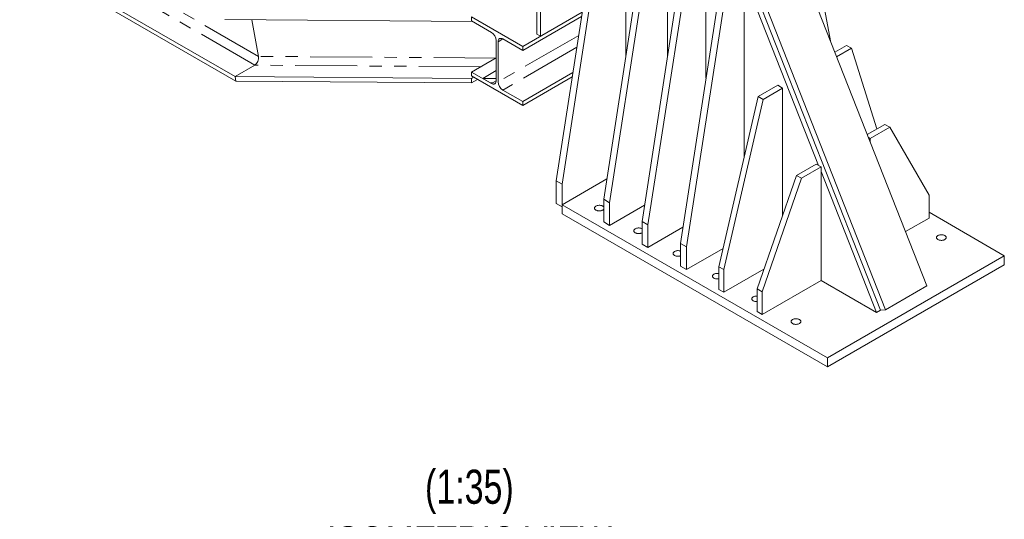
# Model space of a CAD drawing. Header units: millimetres. Extents: x 525 to 29324, y 175 to 20618.
# Tile 96 of 220: x 9707 to 13249, y 7841 to 9638. Entities that reach past the tile are written whole.
import ezdxf

# ---------------------------------------------------------------- set-up
doc = ezdxf.new("R2010")
doc.units = ezdxf.units.MM
doc.linetypes.add('SLD-Centrada-doble', pattern=[12.7, 6.35, -1.27, 1.27, -1.27, 1.27, -1.27])
doc.linetypes.add('SLD-Continua', pattern=[0])
doc.layers.add('COTAS', color=1, linetype='SLD-Continua')
doc.styles.add('SLDTEXTSTYLE6', font='ARIALN.TTF', dxfattribs={"width": 0.87})

msp = doc.modelspace()

# ---------------------------------------------------------------- linework, layer by layer
at = {"color": 7, "linetype": 'SLD-Continua', "lineweight": 18, "ltscale": 35}
for p, q in [((11567.6, 9585.5), (11567.6, 11518.7)), ((11567.6, 9585.5), (11567.6, 11518.7)), ((11567.6, 9585.5), (11567.6, 11518.7)), ((11567.6, 9585.5), (11567.6, 11518.7)), ((11567.6, 9585.5), (11567.6, 11518.7)), ((11567.6, 9585.5), (11567.6, 11518.7)), ((11580, 9578.4), (11580, 11525.8)), ((11580, 9578.4), (11580, 11525.8)), ((11580, 9578.4), (11580, 11525.8)), ((11580, 9578.4), (11580, 11525.8)), ((11580, 9578.4), (11580, 11525.8)), ((11580, 9578.4), (11580, 11525.8)), ((11778, 9968.7), (11636.6, 9058.2)), ((11799.2, 9956.4), (11657.8, 9046)), ((11887.6, 9917.6), (11887.6, 9506.6)), ((11945.9, 9884), (11808, 8991.9)), ((10481.6, 9433.1), (9707.1, 9880.2)), ((10481.6, 9433.1), (9707.1, 9880.2)), ((10481.6, 9433.1), (9707.1, 9880.2)), ((11967.1, 9871.7), (11829.2, 8979.7)), ((12564.9, 9876), (12625.2, 9555.7)), ((10484.5, 9417.1), (9755.7, 9837.9)), ((10484.5, 9417.1), (9755.7, 9837.9)), ((10484.5, 9417.1), (9755.7, 9837.9)), ((12037.8, 9507), (12037.8, 9818.7)), ((12970.1, 8680.5), (12514, 9837.9)), ((12083.8, 9804.4), (11945.9, 8912.3)), ((12105, 9792.1), (11967.1, 8900.1)), ((12580.9, 9113.2), (12333.1, 9742.1)), ((12347.2, 9750.3), (12803.3, 8592.9)), ((12365.5, 9752.2), (12821.6, 8594.8)), ((12221.7, 9724.8), (12083.8, 8832.7)), ((12242.9, 9712.5), (12105, 8820.5)), ((12175.7, 9427.4), (12175.7, 9739.1)), ((12313.6, 9147.1), (12313.6, 9730.9)), ((11335.4, 9631.8), (10444.4, 9638.3)), ((11335.4, 9631.8), (10444.4, 9638.3)), ((11335.4, 9631.8), (10444.4, 9638.3)), ((10542.2, 9637.5), (10566, 9506)), ((10542.2, 9637.5), (10566, 9506)), ((10542.2, 9637.5), (10566, 9506)), ((10566, 9506), (10542.2, 9637.5)), ((10566, 9506), (10542.2, 9637.5)), ((10566, 9506), (10542.2, 9637.5)), ((11516.3, 9541.6), (11332.5, 9647.8)), ((11332.5, 9647.8), (11332.5, 9633.5)), ((11516.3, 9541.6), (11332.5, 9647.8)), ((11332.5, 9647.8), (11332.5, 9633.5)), ((11516.3, 9541.6), (11332.5, 9647.8)), ((11332.5, 9647.8), (11332.5, 9633.5)), ((11332.5, 9647.8), (11332.5, 9633.5)), ((11332.5, 9647.8), (11332.5, 9633.5)), ((11332.5, 9647.8), (11332.5, 9633.5)), ((11332.5, 9633.5), (11403.9, 9592.2)), ((11332.5, 9633.5), (11403.9, 9592.2)), ((11332.5, 9633.5), (11403.9, 9592.2)), ((11332.5, 9633.5), (11335.4, 9631.8)), ((11332.5, 9633.5), (11335.4, 9631.8)), ((11332.5, 9633.5), (11335.4, 9631.8)), ((11730.9, 9665.5), (11516.3, 9541.6)), ((11730.9, 9665.5), (11516.3, 9541.6)), ((11730.9, 9665.5), (11516.3, 9541.6)), ((11728.4, 9649.8), (11516.3, 9527.3)), ((11728.4, 9649.8), (11516.3, 9527.3)), ((11728.4, 9649.8), (11516.3, 9527.3)), ((11730.9, 9665.5), (11580, 9578.4)), ((11730.9, 9665.5), (11580, 9578.4)), ((11730.9, 9665.5), (11580, 9578.4)), ((11730.9, 9665.5), (11580, 9578.4)), ((11730.9, 9665.5), (11580, 9578.4)), ((11730.9, 9665.5), (11580, 9578.4)), ((11420.9, 9562.8), (11420.9, 9418.3)), ((11420.9, 9562.8), (11420.9, 9418.3)), ((11420.9, 9562.8), (11420.9, 9418.3)), ((11444.9, 9568.6), (11516.3, 9527.3)), ((11444.9, 9568.6), (11516.3, 9527.3)), ((11444.9, 9568.6), (11516.3, 9527.3)), ((11580, 9578.4), (11567.6, 9585.5)), ((11580, 9578.4), (11567.6, 9585.5)), ((11580, 9578.4), (11567.6, 9585.5)), ((11580, 9578.4), (11567.6, 9585.5)), ((11580, 9578.4), (11567.6, 9585.5)), ((11580, 9578.4), (11567.6, 9585.5)), ((11428, 9414.2), (11428, 9558.8)), ((11428, 9414.2), (11428, 9558.8)), ((11428, 9414.2), (11428, 9558.8)), ((11516.3, 9527.3), (11516.3, 9541.6)), ((11516.3, 9527.3), (11516.3, 9541.6)), ((11516.3, 9527.3), (11516.3, 9541.6)), ((12681.3, 9545.1), (12639, 9520.7)), ((12699, 9534.9), (12645.5, 9504)), ((12681.3, 9545.1), (12699, 9534.9)), ((12790.4, 9244.7), (12699, 9534.9)), ((11420.9, 9500.8), (11332.5, 9449.7)), ((11420.9, 9500.8), (11332.5, 9449.7)), ((11420.9, 9500.8), (11332.5, 9449.7)), ((10553, 9474.3), (10481.6, 9433.1)), ((10553, 9474.3), (10481.6, 9433.1)), ((10553, 9474.3), (10481.6, 9433.1)), ((10481.6, 9433.1), (10553, 9474.3)), ((10481.6, 9433.1), (10553, 9474.3)), ((10481.6, 9433.1), (10553, 9474.3)), ((10481.6, 9433.1), (10484.5, 9417.1)), ((10481.6, 9433.1), (10484.5, 9417.1)), ((10481.6, 9433.1), (10484.5, 9417.1)), ((11332.5, 9426.9), (10481.6, 9433.1)), ((10484.5, 9417.1), (10481.6, 9433.1)), ((11332.5, 9426.9), (10481.6, 9433.1)), ((10484.5, 9417.1), (10481.6, 9433.1)), ((11332.5, 9426.9), (10481.6, 9433.1)), ((10484.5, 9417.1), (10481.6, 9433.1)), ((11332.5, 9449.7), (11332.5, 9435.5)), ((11403.9, 9408.5), (11332.5, 9449.7)), ((11332.5, 9449.7), (11332.5, 9435.5)), ((11403.9, 9408.5), (11332.5, 9449.7)), ((11332.5, 9449.7), (11332.5, 9435.5)), ((11403.9, 9408.5), (11332.5, 9449.7)), ((11332.5, 9435.5), (11516.3, 9329.3)), ((11332.5, 9435.5), (11516.3, 9329.3)), ((11332.5, 9435.5), (11516.3, 9329.3)), ((11332.5, 9426.9), (11339.9, 9431.2)), ((11332.5, 9426.9), (11339.9, 9431.2)), ((11332.5, 9426.9), (11339.9, 9431.2)), ((11332.5, 9411), (11332.5, 9426.9)), ((11332.5, 9411), (11332.5, 9426.9)), ((11332.5, 9411), (11332.5, 9426.9)), ((11353.7, 9423.2), (11332.5, 9411)), ((11353.7, 9423.2), (11332.5, 9411)), ((11353.7, 9423.2), (11332.5, 9411)), ((11372.5, 9426.6), (11420.9, 9454.6)), ((11372.5, 9426.6), (11420.9, 9454.6)), ((11372.5, 9426.6), (11420.9, 9454.6)), ((11400.5, 9410.5), (11372.5, 9426.6)), ((11420.9, 9426.3), (11372.5, 9426.6)), ((11400.5, 9410.5), (11372.5, 9426.6)), ((11420.9, 9426.3), (11372.5, 9426.6)), ((11400.5, 9410.5), (11372.5, 9426.6)), ((11420.9, 9426.3), (11372.5, 9426.6)), ((11420.9, 9426.3), (11420.9, 9418.3)), ((11420.9, 9426.3), (11420.9, 9418.3)), ((11420.9, 9426.3), (11420.9, 9418.3)), ((11697.1, 9448), (11516.3, 9343.6)), ((11697.1, 9448), (11516.3, 9343.6)), ((11697.1, 9448), (11516.3, 9343.6)), ((11694.7, 9432.3), (11516.3, 9329.3)), ((11694.7, 9432.3), (11516.3, 9329.3)), ((11694.7, 9432.3), (11516.3, 9329.3)), ((11332.5, 9411), (10484.5, 9417.1)), ((11332.5, 9411), (10484.5, 9417.1)), ((11332.5, 9411), (10484.5, 9417.1)), ((11407.3, 9410.5), (11400.5, 9410.5)), ((11407.3, 9410.5), (11400.5, 9410.5)), ((11407.3, 9410.5), (11400.5, 9410.5)), ((11407.3, 9410.5), (11420.9, 9418.3)), ((11420.9, 9418.3), (11407.3, 9410.5)), ((11407.3, 9410.5), (11420.9, 9418.3)), ((11420.9, 9418.3), (11407.3, 9410.5)), ((11407.3, 9410.5), (11420.9, 9418.3)), ((11420.9, 9418.3), (11407.3, 9410.5)), ((12363.1, 9361.4), (12433.8, 9402.2)), ((12380.8, 9351.2), (12451.5, 9392)), ((12433.8, 9402.2), (12451.5, 9392)), ((12451.5, 9392), (12451.5, 8934.8)), ((11516.3, 9343.6), (11444.9, 9384.8)), ((11516.3, 9343.6), (11444.9, 9384.8)), ((11516.3, 9343.6), (11444.9, 9384.8)), ((12221.7, 8749), (12363.1, 9361.4)), ((12239.4, 8738.8), (12380.8, 9351.2)), ((12363.1, 9361.4), (12380.8, 9351.2)), ((11516.3, 9329.3), (11516.3, 9343.6)), ((11516.3, 9329.3), (11516.3, 9343.6)), ((11516.3, 9329.3), (11516.3, 9343.6)), ((12819.2, 9261.4), (12755.6, 9224.7)), ((12836.9, 9251.2), (12766.2, 9210.4)), ((12819.2, 9261.4), (12836.9, 9251.2)), ((12978.3, 9006.2), (12836.9, 9251.2)), ((12759.8, 9214), (12766.2, 9210.4)), ((12766.2, 9210.4), (12766.2, 9197.9)), ((12501, 9077.7), (12571.7, 9118.5)), ((12518.7, 9067.5), (12589.4, 9108.3)), ((12571.7, 9118.5), (12589.4, 9108.3)), ((12589.4, 9108.3), (12589.4, 8700)), ((12359.6, 8669.4), (12501, 9077.7)), ((12377.2, 8659.2), (12518.7, 9067.5)), ((12501, 9077.7), (12518.7, 9067.5)), ((12789.1, 8584.7), (12589.4, 9091.6)), ((11636.6, 9058.2), (11657.8, 9046)), ((11636.6, 9058.2), (11636.6, 8976.6)), ((11819.5, 9065.8), (11657.8, 8972.5)), ((11657.8, 9046), (11657.8, 8964.3)), ((12978.3, 8924.5), (12978.3, 9006.2)), ((11636.6, 8976.6), (11657.8, 8964.3)), ((11657.8, 8972.5), (12612.4, 8421.4)), ((11657.8, 8972.5), (11657.8, 8939.8)), ((11808, 8991.9), (11829.2, 8979.7)), ((11808, 8991.9), (11808, 8910.3)), ((11829.2, 8979.7), (11829.2, 8898)), ((11829.2, 8898), (11954.9, 8970.6)), ((11657.8, 8939.8), (12612.4, 8388.8)), ((13248.8, 8788.8), (12978.3, 8945)), ((11808, 8910.3), (11829.2, 8898)), ((11945.9, 8912.3), (11967.1, 8900.1)), ((11945.9, 8912.3), (11945.9, 8830.7)), ((11967.1, 8900.1), (11967.1, 8818.4)), ((11967.1, 8818.4), (12092.8, 8891)), ((12893.2, 8875.4), (12978.3, 8924.5)), ((11945.9, 8830.7), (11967.1, 8818.4)), ((12083.8, 8832.7), (12105, 8820.5)), ((12083.8, 8832.7), (12083.8, 8751.1)), ((12105, 8820.5), (12105, 8738.8)), ((12105, 8738.8), (12236.9, 8815)), ((12612.4, 8421.4), (13248.8, 8788.8)), ((13248.8, 8788.8), (13248.8, 8756.2)), ((12083.8, 8751.1), (12105, 8738.8)), ((12221.7, 8749), (12239.4, 8738.8)), ((12221.7, 8667.4), (12221.7, 8749)), ((12612.4, 8388.8), (13248.8, 8756.2)), ((12384.3, 8740.8), (12239.4, 8657.2)), ((12239.4, 8657.2), (12239.4, 8738.8)), ((12589.4, 8700), (12377.2, 8577.6)), ((12589.4, 8700), (12789.1, 8584.7)), ((12821.6, 8594.8), (12970.1, 8680.5)), ((12221.7, 8667.4), (12239.4, 8657.2)), ((12359.6, 8669.4), (12377.2, 8659.2)), ((12359.6, 8587.8), (12359.6, 8669.4)), ((12377.2, 8577.6), (12377.2, 8659.2)), ((12359.6, 8587.8), (12377.2, 8577.6)), ((12803.3, 8592.9), (12789.1, 8584.7)), ((12821.6, 8594.8), (12803.3, 8592.9)), ((12612.4, 8421.4), (12612.4, 8388.8))]:
    msp.add_line(p, q, dxfattribs=at)
at = {"color": 8, "linetype": 'SLD-Centrada-doble', "lineweight": 18, "ltscale": 35}
for p, q in [((10566, 9506), (9787.5, 9955.4)), ((10566, 9506), (9787.5, 9955.4)), ((10566, 9506), (9787.5, 9955.4)), ((10553, 9474.3), (9778.5, 9921.4)), ((10553, 9474.3), (9778.5, 9921.4)), ((10553, 9474.3), (9778.5, 9921.4)), ((11717.8, 9581.6), (11428, 9414.2)), ((11717.8, 9581.6), (11428, 9414.2)), ((11717.8, 9581.6), (11428, 9414.2)), ((11444.9, 9568.6), (11428, 9558.8)), ((11444.9, 9568.6), (11428, 9558.8)), ((11444.9, 9568.6), (11428, 9558.8)), ((11711.2, 9538.5), (11444.9, 9384.8)), ((11711.2, 9538.5), (11444.9, 9384.8)), ((11711.2, 9538.5), (11444.9, 9384.8)), ((11419.2, 9499.8), (10566, 9506)), ((11419.2, 9499.8), (10566, 9506)), ((11419.2, 9499.8), (10566, 9506)), ((11364.9, 9468.4), (10553, 9474.3)), ((11364.9, 9468.4), (10553, 9474.3)), ((11364.9, 9468.4), (10553, 9474.3)), ((11420.9, 9418.3), (11403.9, 9408.5)), ((11420.9, 9418.3), (11403.9, 9408.5)), ((11420.9, 9418.3), (11403.9, 9408.5))]:
    msp.add_line(p, q, dxfattribs=at)
at = {"color": 7, "linetype": 'SLD-Continua', "lineweight": 18, "ltscale": 35, "flags": 128}
for points in [[(11428, 9558.8), (11428.1, 9561.2), (11428.5, 9563.5), (11429.2, 9565.5), (11430.2, 9567.3), (11431.5, 9568.7), (11432.9, 9569.8), (11434.6, 9570.5), (11436.4, 9570.8), (11438.4, 9570.8), (11440.5, 9570.4), (11442.7, 9569.7), (11444.9, 9568.6)], [(11428, 9558.8), (11428.1, 9561.2), (11428.5, 9563.5), (11429.2, 9565.5), (11430.2, 9567.3), (11431.5, 9568.7), (11432.9, 9569.8), (11434.6, 9570.5), (11436.4, 9570.8), (11438.4, 9570.8), (11440.5, 9570.4), (11442.7, 9569.7), (11444.9, 9568.6)], [(11428, 9558.8), (11428.1, 9561.2), (11428.5, 9563.5), (11429.2, 9565.5), (11430.2, 9567.3), (11431.5, 9568.7), (11432.9, 9569.8), (11434.6, 9570.5), (11436.4, 9570.8), (11438.4, 9570.8), (11440.5, 9570.4), (11442.7, 9569.7), (11444.9, 9568.6)], [(11420.9, 9418.3), (11420.7, 9415.8), (11420.3, 9413.6), (11419.6, 9411.6), (11418.6, 9409.8), (11417.4, 9408.4), (11415.9, 9407.3), (11414.2, 9406.6), (11412.4, 9406.2), (11410.4, 9406.3), (11408.3, 9406.7), (11406.1, 9407.4), (11403.9, 9408.5)], [(11420.9, 9418.3), (11420.7, 9415.8), (11420.3, 9413.6), (11419.6, 9411.6), (11418.6, 9409.8), (11417.4, 9408.4), (11415.9, 9407.3), (11414.2, 9406.6), (11412.4, 9406.2), (11410.4, 9406.3), (11408.3, 9406.7), (11406.1, 9407.4), (11403.9, 9408.5)], [(11420.9, 9418.3), (11420.7, 9415.8), (11420.3, 9413.6), (11419.6, 9411.6), (11418.6, 9409.8), (11417.4, 9408.4), (11415.9, 9407.3), (11414.2, 9406.6), (11412.4, 9406.2), (11410.4, 9406.3), (11408.3, 9406.7), (11406.1, 9407.4), (11403.9, 9408.5)], [(11804.5, 8967.4), (11802.6, 8968.3), (11800.5, 8969.1), (11798.2, 8969.7), (11795.8, 8970.1), (11793.4, 8970.3), (11790.9, 8970.3), (11788.4, 8970.1), (11786, 8969.7), (11783.7, 8969.1), (11781.6, 8968.3), (11779.7, 8967.4), (11778.1, 8966.3), (11776.8, 8965.1), (11775.7, 8963.8), (11775, 8962.4), (11774.7, 8961), (11774.7, 8959.5), (11775, 8958.1), (11775.7, 8956.7), (11776.8, 8955.4), (11778.1, 8954.2), (11779.7, 8953.1), (11781.6, 8952.2), (11783.7, 8951.4), (11786, 8950.8), (11788.4, 8950.4), (11790.9, 8950.2), (11793.4, 8950.2), (11795.8, 8950.4), (11798.2, 8950.8), (11800.5, 8951.4), (11802.6, 8952.2), (11804.5, 8953.1), (11806.1, 8954.2), (11807.5, 8955.4), (11808, 8956.1)], [(11945.9, 8885.8), (11944, 8886.7), (11941.9, 8887.5), (11939.7, 8888.1), (11937.3, 8888.5), (11934.8, 8888.7), (11932.3, 8888.7), (11929.8, 8888.5), (11927.4, 8888.1), (11925.2, 8887.5), (11923.1, 8886.7), (11921.2, 8885.8), (11919.5, 8884.7), (11918.2, 8883.5), (11917.1, 8882.2), (11916.4, 8880.8), (11916.1, 8879.3), (11916.1, 8877.9), (11916.4, 8876.5), (11917.1, 8875.1), (11918.2, 8873.8), (11919.5, 8872.6), (11921.2, 8871.5), (11923.1, 8870.5), (11925.2, 8869.8), (11927.4, 8869.2), (11929.8, 8868.7), (11932.3, 8868.5), (11934.8, 8868.5), (11937.3, 8868.7), (11939.7, 8869.2), (11941.9, 8869.8), (11944, 8870.5), (11945.9, 8871.5), (11945.9, 8871.5)], [(13010.1, 8847), (13012, 8846), (13014.1, 8845.3), (13016.4, 8844.7), (13018.8, 8844.3), (13021.2, 8844.1), (13023.7, 8844.1), (13026.2, 8844.3), (13028.6, 8844.7), (13030.9, 8845.3), (13033, 8846), (13034.9, 8847), (13036.5, 8848.1), (13037.8, 8849.3), (13038.9, 8850.6), (13039.6, 8852), (13039.9, 8853.4), (13039.9, 8854.8), (13039.6, 8856.3), (13038.9, 8857.7), (13037.8, 8859), (13036.5, 8860.2), (13034.9, 8861.3), (13033, 8862.2), (13030.9, 8863), (13028.6, 8863.6), (13026.2, 8864), (13023.7, 8864.2), (13021.2, 8864.2), (13018.8, 8864), (13016.4, 8863.6), (13014.1, 8863), (13012, 8862.2), (13010.1, 8861.3), (13008.5, 8860.2), (13007.1, 8859), (13006.1, 8857.7), (13005.4, 8856.3), (13005, 8854.8), (13005, 8853.4), (13005.4, 8852), (13006.1, 8850.6), (13007.1, 8849.3), (13008.5, 8848.1), (13010.1, 8847)], [(12083.8, 8805.7), (12083.3, 8805.8), (12081.1, 8806.4), (12078.7, 8806.9), (12076.2, 8807.1), (12073.7, 8807.1), (12071.2, 8806.9), (12068.8, 8806.4), (12066.6, 8805.8), (12064.5, 8805.1), (12062.6, 8804.1), (12061, 8803), (12059.6, 8801.8), (12058.6, 8800.5), (12057.9, 8799.1), (12057.5, 8797.7), (12057.5, 8796.3), (12057.9, 8794.8), (12058.6, 8793.4), (12059.6, 8792.1), (12061, 8790.9), (12062.6, 8789.8), (12064.5, 8788.9), (12066.6, 8788.1), (12068.8, 8787.5), (12071.2, 8787.1), (12073.7, 8786.9), (12076.2, 8786.9), (12078.7, 8787.1), (12081.1, 8787.5), (12083.3, 8788.1), (12083.8, 8788.3)], [(12221.7, 8725), (12220.1, 8725.2), (12217.6, 8725.4), (12215.1, 8725.4), (12212.7, 8725.2), (12210.3, 8724.8), (12208, 8724.2), (12205.9, 8723.4), (12204, 8722.5), (12202.4, 8721.4), (12201, 8720.2), (12200, 8718.9), (12199.3, 8717.5), (12198.9, 8716.1), (12198.9, 8714.6), (12199.3, 8713.2), (12200, 8711.8), (12201, 8710.5), (12202.4, 8709.3), (12204, 8708.2), (12205.9, 8707.3), (12208, 8706.5), (12210.3, 8705.9), (12212.7, 8705.5), (12215.1, 8705.3), (12217.6, 8705.3), (12220.1, 8705.5), (12221.7, 8705.7)], [(12359.6, 8643.7), (12359.1, 8643.8), (12356.6, 8643.8), (12354.1, 8643.6), (12351.7, 8643.2), (12349.4, 8642.6), (12347.3, 8641.8), (12345.4, 8640.8), (12343.8, 8639.8), (12342.4, 8638.5), (12341.4, 8637.2), (12340.7, 8635.8), (12340.3, 8634.4), (12340.3, 8633), (12340.7, 8631.6), (12341.4, 8630.2), (12342.4, 8628.9), (12343.8, 8627.6), (12345.4, 8626.6), (12347.3, 8625.6), (12349.4, 8624.8), (12351.7, 8624.2), (12354.1, 8623.8), (12356.6, 8623.6), (12359.1, 8623.6), (12359.6, 8623.6)], [(12511.6, 8559.2), (12509.7, 8560.1), (12507.6, 8560.9), (12505.3, 8561.5), (12502.9, 8561.9), (12500.5, 8562.1), (12498, 8562.1), (12495.5, 8561.9), (12493.1, 8561.5), (12490.8, 8560.9), (12488.7, 8560.1), (12486.9, 8559.2), (12485.2, 8558.1), (12483.9, 8556.9), (12482.8, 8555.6), (12482.1, 8554.2), (12481.8, 8552.8), (12481.8, 8551.3), (12482.1, 8549.9), (12482.8, 8548.5), (12483.9, 8547.2), (12485.2, 8546), (12486.9, 8544.9), (12488.7, 8544), (12490.8, 8543.2), (12493.1, 8542.6), (12495.5, 8542.2), (12498, 8542), (12500.5, 8542), (12502.9, 8542.2), (12505.3, 8542.6), (12507.6, 8543.2), (12509.7, 8544), (12511.6, 8544.9), (12513.2, 8546), (12514.6, 8547.2), (12515.6, 8548.5), (12516.3, 8549.9), (12516.7, 8551.3), (12516.7, 8552.8), (12516.3, 8554.2), (12515.6, 8555.6), (12514.6, 8556.9), (12513.2, 8558.1), (12511.6, 8559.2)]]:
    msp.add_lwpolyline(points, dxfattribs=at)
at = {"color": 7, "linetype": 'SLD-Continua', "lineweight": 18, "ltscale": 1225}
for centre, radius, start, end in [((11384, 9561.2), 36.9, 2.6055, 57.3945), ((11384, 9561.2), 36.9, 2.6055, 57.3945), ((11384, 9561.2), 36.9, 2.6055, 57.3945), ((11464.8, 9415.9), 36.9, 182.6055, 237.3945), ((11464.8, 9415.9), 36.9, 182.6055, 237.3945), ((11464.8, 9415.9), 36.9, 182.6055, 237.3945), ((11798.7, 8956.8), 12.1, 39.3642, 61.2235)]:
    msp.add_arc(centre, radius, start, end, dxfattribs=at)
msp.add_ellipse((10549, 9496.2), major_axis=(6.4, 23.6), ratio=0.687643, start_param=3.747295, end_param=5.318091, dxfattribs=at)
msp.add_ellipse((10549, 9496.2), major_axis=(6.4, 23.6), ratio=0.687643, start_param=3.747295, end_param=5.318091, dxfattribs=at)
msp.add_ellipse((10549, 9496.2), major_axis=(6.4, 23.6), ratio=0.687643, start_param=3.747295, end_param=5.318091, dxfattribs=at)
msp.add_ellipse((10549, 9496.2), major_axis=(6.4, 23.6), ratio=0.687643, start_param=3.747295, end_param=5.318091, dxfattribs=at)
msp.add_ellipse((10549, 9496.2), major_axis=(6.4, 23.6), ratio=0.687643, start_param=3.747295, end_param=5.318091, dxfattribs=at)
msp.add_ellipse((10549, 9496.2), major_axis=(6.4, 23.6), ratio=0.687643, start_param=3.747295, end_param=5.318091, dxfattribs=at)

# ---------------------------------------------------------------- texts
at = {"layer": 'COTAS', "ltscale": 35, "insert": (11324.6, 8019.2), "char_height": 122.5, "attachment_point": 2, "style": 'SLDTEXTSTYLE6'}
msp.add_mtext('(1:35)^JISOMETRIC VIEW', dxfattribs=at)

doc.saveas('drawing.dxf')
